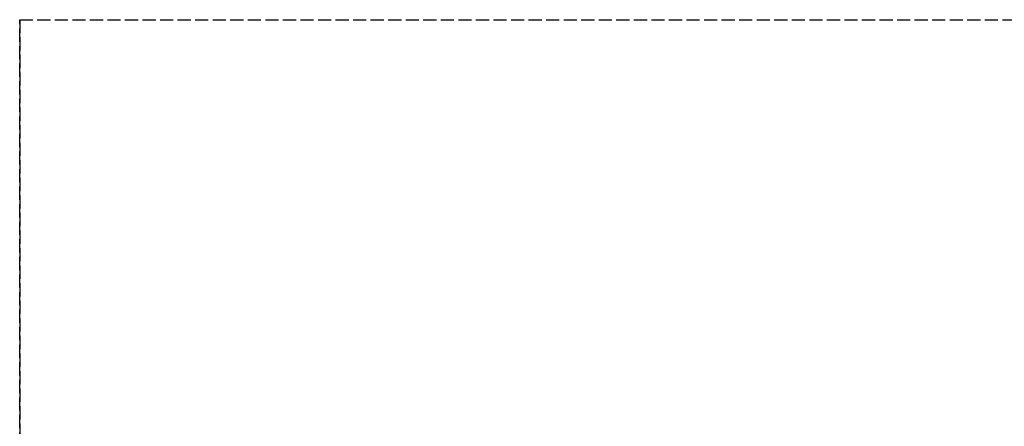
# Model space of a CAD drawing. Header units: millimetres. Extents: x 0 to 2100, y -94 to 94.
# Tile 9 of 13: x 0 to 112, y 48 to 94. Entities that reach past the tile are written whole.
import ezdxf

# ---------------------------------------------------------------- set-up
doc = ezdxf.new("R2010")
doc.units = ezdxf.units.MM
doc.header["$LTSCALE"] = 10
doc.linetypes.add('ALLCAD_Strich', pattern=[0.2, 0.15, -0.05])
doc.layers.add('BESCH_KONT_sich_schn_grun_2d', color=10, linetype='Continuous')
doc.layers.add('BESCH_KONT_sich_schn_seit_2d', color=160, linetype='Continuous')

msp = doc.modelspace()

# ---------------------------------------------------------------- linework, layer by layer
at = {"layer": 'BESCH_KONT_sich_schn_grun_2d', "linetype": 'ALLCAD_Strich'}
for q in [(0, -94), (2100, 94)]:
    msp.add_line((0, 94), q, dxfattribs=at)
at = {"layer": 'BESCH_KONT_sich_schn_seit_2d', "linetype": 'ALLCAD_Strich'}
for p, q in [((0, 94, 2418), (0, -94, 2418)), ((0, 94, 2368), (0, 94, 2418)), ((0, 27.5, 2368), (0, 94, 2368))]:
    msp.add_line(p, q, dxfattribs=at)

doc.saveas('drawing.dxf')
